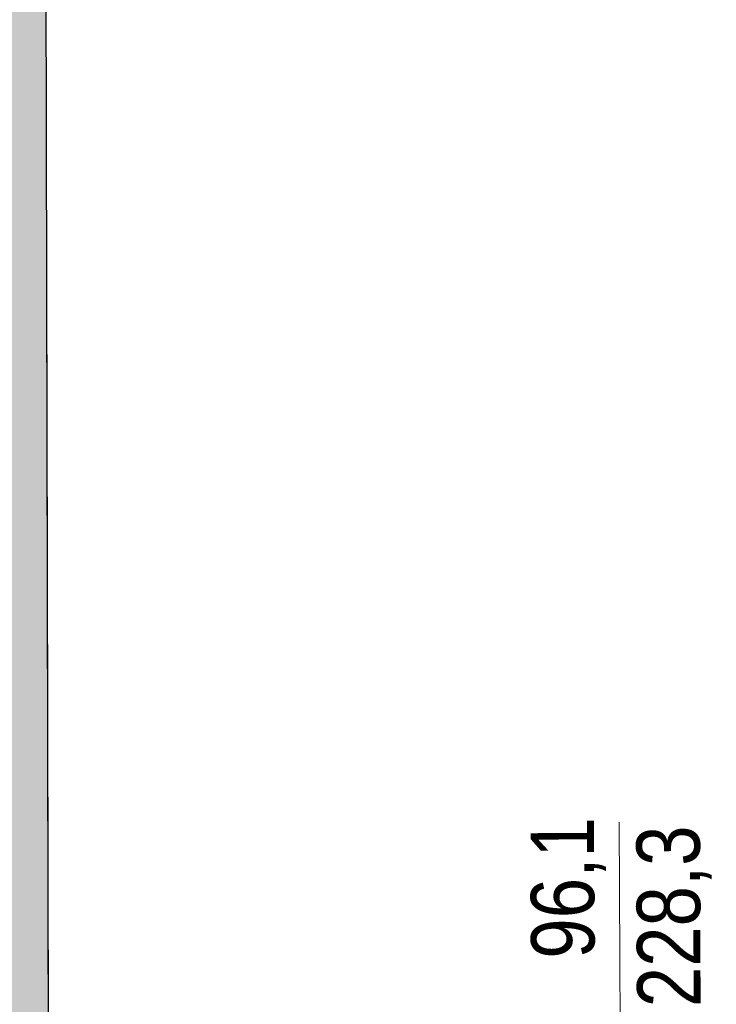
# Model space of a CAD drawing. Extents: x -6068 to 35118, y -17738 to 67348.
# Tile 94 of 243: x 603 to 769, y -1436 to -1201. Entities that reach past the tile are written whole.
import ezdxf

# ---------------------------------------------------------------- set-up
doc = ezdxf.new("R2010")
doc.units = 0
doc.header["$LTSCALE"] = 15
doc.linetypes.add('Continua', pattern=[0])
doc.linetypes.add('Cui_CONTINU', pattern=[0])
doc.layers.add('EDL_RDJ murs & cloisons', color=5, linetype='CONTINUOUS')
doc.layers.add('PIS-fond de plan', color=7, linetype='Cui_CONTINU')
doc.layers.add('Enveloppe - NIVEAUX - Style par défaut', color=7, linetype='Continua', lineweight=0, true_color=0x000000)
doc.layers.add('Porte - Mesures - NIVEAUX - Style par défaut', color=7, linetype='Continua', lineweight=0, true_color=0x000000)
doc.styles.add('MtXpl_Arial_Narrow', font='ARIALN.TTF')

# ---------------------------------------------------------------- blocks, each defined once
blk = doc.blocks.new('EDL_RDJ plan_2025 10 17')
at = {"layer": 'EDL_RDJ murs & cloisons', "linetype": 'Continuous', "ltscale": 0.08}
h = blk.add_hatch(color=9, dxfattribs=at)
h.dxf.hatch_style = 1
h.paths.add_polyline_path([(544.07, -1771.09), (541.45, -1773.8), (542.56, -1776.97), (546.87, -1781.14), (550.35, -1777.55), (558.5, -1785.43), (553.39, -1790.53), (559.75, -1796.9), (608.35, -1748.37), (706.33, -1748.79), (707.02, -1676.35), (705.03, -1673.35), (624.77, -1673.15), (623.99, -1524.36), (712.95, -1523.89), (712.54, -1446.9), (623.93, -1447.36), (622.92, -1008.77), (546.09, -1009.08), (548.85, -1692.87), (509.4, -1733.62), (544.07, -1771.09)])
blk.add_lwpolyline([(544.07, -1771.09), (541.45, -1773.8), (542.56, -1776.97), (546.87, -1781.14), (550.35, -1777.55), (558.5, -1785.43), (553.39, -1790.53), (559.75, -1796.9), (608.35, -1748.37), (706.33, -1748.79), (707.02, -1676.35), (705.03, -1673.35), (624.77, -1673.15), (623.99, -1524.36), (712.95, -1523.89), (712.54, -1446.9), (623.93, -1447.36), (622.92, -1008.77), (546.09, -1009.08), (548.85, -1692.87), (509.4, -1733.62), (544.07, -1771.09)], close=True, dxfattribs=at)
at = {"layer": 'Enveloppe - NIVEAUX - Style par défaut', "color": 18, "linetype": 'Continua', "lineweight": 20, "ltscale": 0.1, "true_color": 0x000000}
for p, q in [((623.66, -1331.87), (623.1, -1086.13)), ((623.93, -1447.36), (623.66, -1331.87))]:
    blk.add_line(p, q, dxfattribs=at)
at = {"layer": 'Porte - Mesures - NIVEAUX - Style par défaut', "color": 103, "linetype": 'Continua', "lineweight": 13, "ltscale": 0.1, "true_color": 0x49c386}
blk.add_line((760.61, -1446.64), (760.33, -1392.72), dxfattribs=at)
at = {"layer": 'Porte - Mesures - NIVEAUX - Style par défaut', "color": 103, "linetype": 'Continuous', "true_color": 0x49c386, "style": 'MtXpl_Arial_Narrow'}
for s, p in [('96,1', (754.46, -1425.28)), ('228,3', (779.82, -1436.89))]:
    blk.add_text(s, height=15.153, rotation=90.3002, dxfattribs=at).set_placement(p)

msp = doc.modelspace()

# ---------------------------------------------------------------- block references
at = {"layer": 'PIS-fond de plan'}
msp.add_blockref('EDL_RDJ plan_2025 10 17', (-14.33, 0), dxfattribs=at)

doc.saveas('drawing.dxf')
